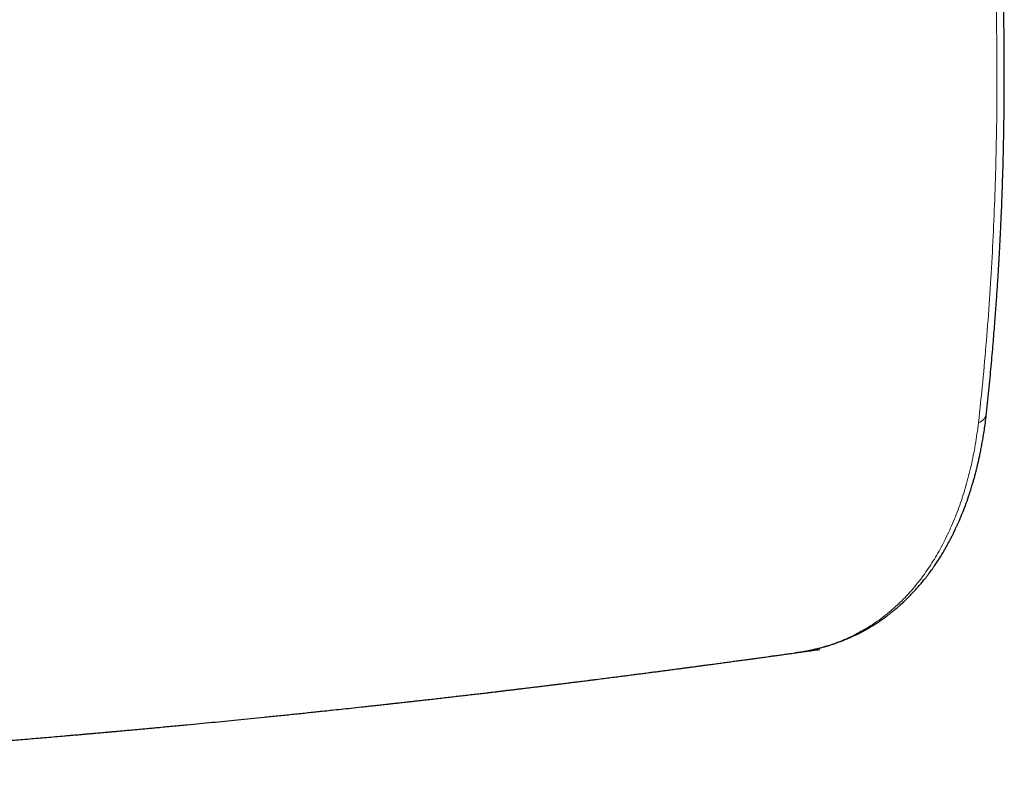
# Model space of a CAD drawing. Header units: millimetres. Extents: x 8 to 864, y 12 to 475.
# Tile 45 of 52: x 824 to 849, y 147 to 166. Entities that reach past the tile are written whole.
import ezdxf

# ---------------------------------------------------------------- set-up
doc = ezdxf.new("R2010")
doc.units = ezdxf.units.MM

msp = doc.modelspace()

# ---------------------------------------------------------------- linework, layer by layer
at = {"color": 8, "linetype": 'Continuous', "lineweight": 0}
msp.add_arc((848.337, 155.984), 0.326, 291.3716, 350.129, dxfattribs=at)
at = {"color": 7, "linetype": 'Continuous', "lineweight": 30}
for points, knots in [([(848.658, 155.928), (848.67, 156.039), (848.693, 156.258), (848.726, 156.58), (848.756, 156.89), (848.783, 157.188), (848.809, 157.472), (848.832, 157.743), (848.853, 157.999), (848.872, 158.244), (848.89, 158.476), (848.906, 158.697), (848.92, 158.905), (848.934, 159.101), (848.945, 159.272), (848.954, 159.421), (848.962, 159.549), (848.969, 159.669), (848.975, 159.779), (848.981, 159.877), (848.986, 159.963), (848.99, 160.035), (848.993, 160.094), (848.995, 160.136), (848.997, 160.164), (848.997, 160.179), (848.998, 160.194), (848.999, 160.211), (849, 160.236), (849.002, 160.27), (849.005, 160.331), (849.01, 160.422), (849.016, 160.543), (849.022, 160.675), (849.028, 160.819), (849.038, 161.038), (849.05, 161.332), (849.063, 161.703), (849.075, 162.084), (849.085, 162.474), (849.094, 162.91), (849.102, 163.383), (849.107, 163.888), (849.109, 164.419), (849.108, 164.978), (849.103, 165.571), (849.094, 166.162), (849.08, 166.755), (849.063, 167.347), (849.042, 167.935), (849.024, 168.372), (849.011, 168.66), (849.004, 168.802), (848.997, 168.943), (848.99, 169.083), (848.983, 169.224), (848.975, 169.368), (848.966, 169.526), (848.956, 169.702), (848.945, 169.896), (848.932, 170.104), (848.918, 170.325), (848.903, 170.561), (848.886, 170.811), (848.867, 171.074), (848.847, 171.352), (848.824, 171.644), (848.8, 171.947), (848.774, 172.264), (848.746, 172.592), (848.716, 172.934), (848.694, 173.167), (848.683, 173.285)], [0, 0, 0, 0, 0.020317, 0.039851, 0.058606, 0.076581, 0.093779, 0.109913, 0.125298, 0.139935, 0.153825, 0.166968, 0.179364, 0.191016, 0.201922, 0.209969, 0.217556, 0.224683, 0.231195, 0.237047, 0.242116, 0.2464, 0.2499, 0.252617, 0.253798, 0.254732, 0.255423, 0.25634, 0.257827, 0.259883, 0.26227, 0.268714, 0.275835, 0.283635, 0.292113, 0.301165, 0.322251, 0.343908, 0.366139, 0.388941, 0.412153, 0.442022, 0.47116, 0.499568, 0.533776, 0.567503, 0.601228, 0.634954, 0.668643, 0.701898, 0.734616, 0.742595, 0.750541, 0.758455, 0.766336, 0.774185, 0.782125, 0.790644, 0.800741, 0.811599, 0.823218, 0.8356, 0.848743, 0.86265, 0.87732, 0.892755, 0.908954, 0.925919, 0.943328, 0.961476, 0.980367, 1, 1, 1, 1]), ([(843.824, 149.864), (843.846, 149.868), (843.893, 149.874), (843.952, 149.883), (844.009, 149.892), (844.076, 149.903), (844.151, 149.917), (844.233, 149.934), (844.317, 149.952), (844.394, 149.97), (844.458, 149.986), (844.511, 150.001), (844.549, 150.011), (844.574, 150.018), (844.593, 150.024), (844.615, 150.03), (844.643, 150.038), (844.676, 150.048), (844.715, 150.06), (844.756, 150.074), (844.798, 150.088), (844.856, 150.108), (844.928, 150.133), (845.009, 150.164), (845.075, 150.191), (845.126, 150.212), (845.164, 150.228), (845.196, 150.242), (845.223, 150.254), (845.249, 150.266), (845.279, 150.279), (845.316, 150.297), (845.366, 150.321), (845.425, 150.35), (845.49, 150.383), (845.554, 150.417), (845.614, 150.451), (845.671, 150.483), (845.724, 150.514), (845.774, 150.545), (845.822, 150.575), (845.866, 150.603), (845.909, 150.631), (845.955, 150.662), (846.011, 150.701), (846.078, 150.748), (846.151, 150.802), (846.222, 150.857), (846.29, 150.911), (846.348, 150.959), (846.396, 151), (846.436, 151.035), (846.475, 151.07), (846.516, 151.106), (846.565, 151.152), (846.623, 151.207), (846.688, 151.271), (846.755, 151.34), (846.822, 151.411), (846.889, 151.484), (846.955, 151.559), (847.011, 151.626), (847.056, 151.681), (847.09, 151.722), (847.119, 151.759), (847.144, 151.791), (847.167, 151.821), (847.193, 151.855), (847.223, 151.896), (847.26, 151.946), (847.299, 152), (847.349, 152.072), (847.407, 152.159), (847.475, 152.264), (847.543, 152.374), (847.599, 152.469), (847.643, 152.547), (847.675, 152.603), (847.703, 152.656), (847.727, 152.701), (847.746, 152.736), (847.759, 152.761), (847.767, 152.778), (847.776, 152.794), (847.784, 152.811), (847.797, 152.835), (847.813, 152.869), (847.835, 152.912), (847.859, 152.963), (847.887, 153.022), (847.917, 153.087), (847.969, 153.203), (848.039, 153.369), (848.125, 153.589), (848.189, 153.768), (848.232, 153.9), (848.258, 153.978), (848.279, 154.047), (848.297, 154.105), (848.312, 154.158), (848.326, 154.206), (848.34, 154.253), (848.353, 154.299), (848.366, 154.349), (848.38, 154.402), (848.396, 154.464), (848.415, 154.537), (848.435, 154.621), (848.457, 154.716), (848.481, 154.824), (848.506, 154.943), (848.532, 155.075), (848.558, 155.22), (848.585, 155.378), (848.611, 155.549), (848.636, 155.733), (848.65, 155.862), (848.658, 155.928)], [0, 0, 0, 0, 0.006613, 0.013461, 0.021021, 0.029688, 0.039465, 0.05035, 0.062343, 0.072494, 0.081127, 0.088241, 0.093838, 0.09636, 0.098566, 0.101427, 0.105089, 0.10955, 0.11471, 0.120481, 0.126143, 0.131612, 0.143853, 0.154995, 0.165033, 0.170965, 0.176158, 0.180611, 0.184324, 0.187473, 0.191546, 0.196882, 0.203482, 0.212571, 0.22231, 0.231578, 0.240374, 0.248697, 0.256547, 0.263901, 0.27131, 0.278, 0.284111, 0.290979, 0.298931, 0.310537, 0.322332, 0.333757, 0.344812, 0.355113, 0.362397, 0.368969, 0.37523, 0.382159, 0.3898, 0.400581, 0.412383, 0.424455, 0.436681, 0.449061, 0.461595, 0.474084, 0.481427, 0.487992, 0.493778, 0.498786, 0.503083, 0.507783, 0.514349, 0.522025, 0.530508, 0.538985, 0.553997, 0.568872, 0.584353, 0.600779, 0.608445, 0.616301, 0.623668, 0.629772, 0.634614, 0.637532, 0.639671, 0.641506, 0.643757, 0.646431, 0.651195, 0.656896, 0.663534, 0.671109, 0.67962, 0.68868, 0.715144, 0.741984, 0.7692, 0.779476, 0.788584, 0.796522, 0.803289, 0.808972, 0.814655, 0.819757, 0.825097, 0.830675, 0.836565, 0.843492, 0.851635, 0.860996, 0.871573, 0.883368, 0.896378, 0.910606, 0.926049, 0.94271, 0.960588, 0.979684, 1, 1, 1, 1]), ([(808.57, 146.707), (808.633, 146.709), (808.754, 146.714), (808.93, 146.721), (809.093, 146.728), (809.245, 146.734), (809.384, 146.74), (809.51, 146.745), (809.624, 146.75), (809.726, 146.754), (809.814, 146.758), (809.889, 146.761), (809.952, 146.764), (810.005, 146.766), (810.048, 146.768), (810.092, 146.77), (810.142, 146.772), (810.207, 146.775), (810.283, 146.778), (810.371, 146.782), (810.47, 146.786), (810.598, 146.792), (810.746, 146.799), (810.908, 146.806), (811.056, 146.813), (811.19, 146.819), (811.31, 146.824), (811.421, 146.83), (811.521, 146.834), (811.609, 146.839), (811.683, 146.842), (811.75, 146.845), (811.815, 146.848), (811.888, 146.852), (811.97, 146.856), (812.06, 146.86), (812.159, 146.865), (812.271, 146.871), (812.394, 146.877), (812.526, 146.883), (812.661, 146.89), (812.795, 146.897), (813.046, 146.91), (813.283, 146.922), (813.505, 146.934), (813.594, 146.938), (813.675, 146.943), (813.748, 146.947), (813.814, 146.95), (813.871, 146.953), (813.922, 146.956), (813.969, 146.959), (814.018, 146.961), (814.071, 146.964), (814.138, 146.968), (814.222, 146.972), (814.324, 146.978), (814.434, 146.984), (814.554, 146.991), (814.683, 146.998), (814.823, 147.006), (814.975, 147.014), (815.11, 147.022), (815.226, 147.029), (815.32, 147.034), (815.417, 147.04), (815.512, 147.045), (815.6, 147.051), (815.676, 147.055), (815.741, 147.059), (815.8, 147.062), (815.859, 147.066), (815.918, 147.069), (815.995, 147.074), (816.089, 147.08), (816.199, 147.086), (816.304, 147.093), (816.403, 147.099), (816.491, 147.104), (816.569, 147.109), (816.64, 147.113), (816.715, 147.118), (816.799, 147.123), (816.894, 147.129), (816.991, 147.135), (817.09, 147.141), (817.188, 147.147), (817.293, 147.154), (817.402, 147.161), (817.508, 147.168), (817.609, 147.174), (817.703, 147.18), (817.789, 147.186), (817.864, 147.191), (817.929, 147.195), (817.991, 147.199), (818.055, 147.203), (818.134, 147.209), (818.232, 147.215), (818.348, 147.223), (818.473, 147.231), (818.644, 147.242), (818.856, 147.257), (819.058, 147.271), (819.206, 147.281), (819.3, 147.287), (819.388, 147.293), (819.471, 147.299), (819.549, 147.305), (819.619, 147.31), (819.682, 147.314), (819.745, 147.318), (819.813, 147.323), (819.891, 147.329), (819.979, 147.335), (820.079, 147.342), (820.19, 147.35), (820.31, 147.359), (820.436, 147.368), (820.632, 147.382), (820.899, 147.402), (821.16, 147.421), (821.347, 147.435), (821.454, 147.443), (821.554, 147.451), (821.644, 147.457), (821.721, 147.463), (821.785, 147.468), (821.839, 147.472), (821.887, 147.476), (821.934, 147.48), (821.985, 147.483), (822.038, 147.488), (822.113, 147.493), (822.211, 147.501), (822.336, 147.511), (822.476, 147.522), (822.63, 147.534), (822.801, 147.547), (822.983, 147.562), (823.179, 147.577), (823.355, 147.591), (823.504, 147.604), (823.62, 147.613), (823.727, 147.622), (823.823, 147.63), (823.913, 147.637), (824.043, 147.648), (824.218, 147.662), (824.436, 147.681), (824.656, 147.699), (824.873, 147.717), (825.093, 147.736), (825.284, 147.753), (825.445, 147.767), (825.572, 147.778), (825.696, 147.789), (825.812, 147.799), (825.92, 147.808), (826.021, 147.817), (826.111, 147.825), (826.194, 147.833), (826.273, 147.84), (826.356, 147.847), (826.447, 147.855), (826.543, 147.864), (826.659, 147.874), (826.794, 147.887), (826.946, 147.9), (827.097, 147.914), (827.246, 147.928), (827.393, 147.941), (827.536, 147.955), (827.757, 147.975), (828.052, 148.003), (828.407, 148.037), (828.742, 148.069), (829.059, 148.099), (829.378, 148.131), (829.703, 148.163), (830.035, 148.196), (830.375, 148.23), (830.724, 148.266), (831.021, 148.296), (831.261, 148.321), (831.437, 148.339), (831.605, 148.357), (831.765, 148.374), (831.924, 148.39), (832.109, 148.41), (832.327, 148.433), (832.578, 148.46), (832.792, 148.483), (832.965, 148.502), (833.093, 148.516), (833.224, 148.53), (833.354, 148.545), (833.473, 148.558), (833.579, 148.569), (833.672, 148.58), (833.759, 148.589), (833.84, 148.598), (833.915, 148.607), (833.994, 148.616), (834.082, 148.625), (834.181, 148.636), (834.289, 148.649), (834.417, 148.663), (834.567, 148.68), (834.735, 148.699), (834.904, 148.719), (835.072, 148.738), (835.238, 148.757), (835.402, 148.776), (835.565, 148.795), (835.726, 148.814), (835.882, 148.832), (836.012, 148.847), (836.118, 148.86), (836.202, 148.87), (836.289, 148.88), (836.381, 148.891), (836.48, 148.903), (836.586, 148.916), (836.699, 148.929), (836.814, 148.943), (836.939, 148.958), (837.068, 148.974), (837.201, 148.99), (837.328, 149.005), (837.45, 149.02), (837.565, 149.034), (837.672, 149.048), (837.771, 149.06), (837.86, 149.071), (837.938, 149.08), (838.006, 149.089), (838.071, 149.097), (838.131, 149.105), (838.189, 149.112), (838.241, 149.118), (838.293, 149.125), (838.348, 149.132), (838.411, 149.139), (838.482, 149.148), (838.562, 149.158), (838.65, 149.17), (838.774, 149.185), (838.928, 149.205), (839.106, 149.227), (839.274, 149.249), (839.432, 149.269), (839.58, 149.288), (839.718, 149.306), (839.847, 149.323), (839.976, 149.339), (840.106, 149.356), (840.237, 149.373), (840.359, 149.389), (840.473, 149.404), (840.565, 149.416), (840.64, 149.426), (840.704, 149.435), (840.776, 149.444), (840.854, 149.455), (840.94, 149.466), (841.032, 149.478), (841.129, 149.491), (841.229, 149.504), (841.332, 149.518), (841.435, 149.532), (841.553, 149.548), (841.686, 149.566), (841.833, 149.585), (841.977, 149.605), (842.119, 149.624), (842.256, 149.643), (842.391, 149.661), (842.523, 149.679), (842.651, 149.696), (842.747, 149.71), (842.818, 149.719), (842.868, 149.726), (842.926, 149.734), (842.99, 149.743), (843.062, 149.753), (843.147, 149.765), (843.247, 149.779), (843.362, 149.794), (843.487, 149.812), (843.623, 149.831), (843.768, 149.851), (843.923, 149.872), (844.086, 149.895), (844.26, 149.92), (844.379, 149.936), (844.44, 149.945)], [0, 0, 0, 0, 0.005118, 0.009907, 0.014368, 0.018502, 0.022307, 0.025725, 0.028827, 0.031612, 0.034081, 0.036051, 0.03776, 0.039207, 0.040392, 0.041317, 0.042768, 0.044533, 0.046614, 0.049011, 0.051723, 0.054736, 0.059437, 0.063877, 0.068053, 0.07156, 0.074857, 0.077899, 0.080626, 0.08304, 0.08514, 0.086734, 0.088493, 0.090489, 0.092723, 0.095195, 0.097904, 0.100851, 0.104367, 0.108037, 0.111714, 0.115398, 0.119089, 0.1323, 0.134902, 0.137359, 0.139589, 0.14159, 0.143398, 0.144969, 0.146302, 0.147552, 0.148895, 0.150331, 0.15186, 0.154436, 0.157239, 0.160269, 0.163528, 0.167064, 0.170912, 0.175074, 0.179547, 0.182056, 0.184653, 0.187338, 0.190034, 0.192455, 0.194574, 0.196296, 0.197864, 0.199462, 0.201092, 0.202754, 0.2058, 0.208874, 0.21178, 0.214508, 0.217058, 0.219048, 0.220916, 0.222917, 0.225227, 0.227845, 0.230771, 0.233286, 0.235991, 0.238887, 0.241968, 0.244954, 0.247679, 0.250355, 0.252721, 0.254776, 0.256521, 0.258122, 0.25988, 0.261802, 0.264712, 0.267932, 0.271449, 0.275023, 0.282087, 0.289038, 0.291738, 0.29438, 0.296809, 0.299011, 0.30127, 0.303227, 0.30488, 0.306493, 0.308408, 0.310554, 0.312933, 0.315738, 0.318808, 0.322145, 0.325674, 0.329254, 0.338411, 0.347865, 0.350898, 0.353941, 0.356747, 0.359241, 0.361423, 0.363135, 0.364589, 0.365837, 0.36714, 0.368536, 0.370025, 0.371607, 0.37475, 0.378205, 0.381973, 0.386351, 0.391076, 0.396148, 0.401567, 0.407333, 0.410808, 0.414027, 0.416977, 0.419661, 0.422087, 0.424489, 0.430423, 0.436737, 0.442673, 0.448724, 0.454855, 0.461065, 0.46465, 0.468254, 0.471712, 0.47495, 0.477969, 0.480767, 0.483346, 0.485518, 0.487655, 0.489979, 0.492491, 0.495191, 0.49808, 0.502186, 0.506487, 0.51072, 0.514876, 0.518956, 0.52296, 0.526888, 0.537431, 0.547692, 0.556648, 0.56545, 0.574342, 0.58341, 0.592697, 0.602211, 0.611979, 0.622007, 0.627197, 0.632141, 0.636839, 0.64129, 0.645636, 0.650151, 0.656892, 0.663982, 0.671343, 0.674902, 0.678518, 0.682191, 0.685912, 0.689473, 0.692253, 0.694863, 0.697302, 0.69957, 0.701668, 0.703677, 0.706242, 0.709038, 0.712067, 0.715328, 0.71991, 0.72472, 0.729487, 0.734208, 0.738883, 0.74351, 0.748091, 0.752675, 0.757073, 0.761285, 0.763679, 0.76601, 0.768386, 0.771052, 0.773781, 0.776764, 0.780003, 0.783336, 0.786537, 0.790524, 0.79428, 0.797805, 0.801325, 0.80458, 0.807573, 0.810373, 0.813003, 0.815066, 0.81701, 0.818837, 0.820545, 0.822136, 0.8237, 0.825004, 0.826546, 0.828329, 0.83035, 0.832611, 0.835112, 0.837833, 0.843163, 0.848211, 0.852977, 0.857462, 0.861666, 0.865588, 0.869228, 0.872598, 0.876582, 0.880312, 0.883786, 0.887007, 0.889973, 0.891633, 0.893442, 0.895466, 0.897704, 0.900156, 0.902823, 0.905533, 0.908433, 0.911391, 0.914319, 0.917216, 0.921469, 0.925655, 0.929773, 0.933822, 0.937763, 0.941489, 0.9454, 0.949033, 0.952389, 0.953653, 0.955083, 0.956719, 0.958563, 0.960613, 0.962871, 0.965853, 0.969132, 0.972708, 0.976582, 0.980752, 0.985136, 0.989806, 0.994761, 1, 1, 1, 1])]:
    msp.add_open_spline(points, degree=3, knots=knots, dxfattribs=at)
at = {"color": 8, "linetype": 'Continuous', "lineweight": 0}
for points, knots in [([(848.455, 155.68), (848.492, 156.026), (848.565, 156.716), (848.657, 157.76), (848.737, 158.812), (848.802, 159.87), (848.853, 160.929), (848.89, 161.988), (848.914, 163.048), (848.925, 164.114), (848.922, 165.194), (848.905, 166.288), (848.875, 167.397), (848.831, 168.512), (848.773, 169.634), (848.702, 170.763), (848.617, 171.898), (848.55, 172.66), (848.516, 173.041)], [0, 0, 0, 0, 0.062914, 0.12575, 0.188521, 0.251236, 0.313907, 0.375427, 0.436926, 0.498414, 0.559902, 0.622654, 0.685429, 0.748235, 0.811085, 0.873988, 0.936956, 1, 1, 1, 1]), ([(848.455, 155.68), (848.43, 155.495), (848.38, 155.124), (848.272, 154.593), (848.141, 154.082), (847.984, 153.594), (847.804, 153.13), (847.6, 152.691), (847.372, 152.278), (847.122, 151.892), (846.849, 151.536), (846.553, 151.21), (846.236, 150.915), (845.898, 150.652), (845.539, 150.424), (845.16, 150.232), (844.764, 150.074), (844.349, 149.957), (844.037, 149.888), (843.859, 149.871), (843.829, 149.868)], [0, 0, 0, 0, 0.058177, 0.116317, 0.174425, 0.232505, 0.29056, 0.348594, 0.406614, 0.464629, 0.522653, 0.580703, 0.638805, 0.696991, 0.755232, 0.813479, 0.871736, 0.930008, 0.988299, 1, 1, 1, 1])]:
    msp.add_open_spline(points, degree=3, knots=knots, dxfattribs=at)

doc.saveas('drawing.dxf')
